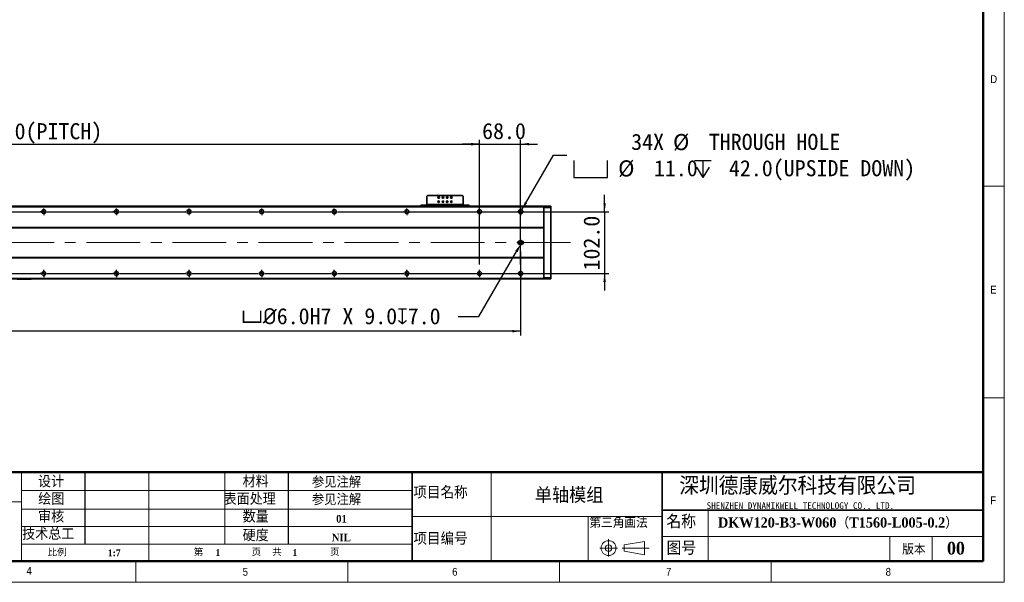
# Model space of a CAD drawing. Header units: millimetres. Extents: x 35 to 2905, y 35 to 2044.
# Tile 4 of 7: x 1278 to 2905, y 35 to 964. Entities that reach past the tile are written whole.
import ezdxf

# ---------------------------------------------------------------- set-up
doc = ezdxf.new("R2010")
doc.units = ezdxf.units.MM
doc.header["$LTSCALE"] = 7
doc.header["$PDSIZE"] = -1
doc.linetypes.add('CENTERX2', pattern=[20.32, 12.7, -2.54, 2.54, -2.54])
doc.layers.add('DIMNS', color=7, linetype='Continuous')
doc.layers.add('黑色实线', color=7, linetype='Continuous')
doc.styles.add('SLDTEXTSTYLE1', font='Gothic.ttf', dxfattribs={"width": 0.913})
doc.styles.add('SLDTEXTSTYLE2', font='timesbd.ttf', dxfattribs={"width": 0.933})
doc.styles.add('SLDTEXTSTYLE3', font='txt', dxfattribs={"bigfont": 'bigfont'})
doc.styles.add('SLDTEXTSTYLE4', font='txt', dxfattribs={"bigfont": 'bigfont'})
doc.styles.add('SLDTEXTSTYLE5', font='txt', dxfattribs={"bigfont": 'bigfont'})
doc.styles.add('SLDTEXTSTYLE6', font='txt')
doc.styles.add('SLDTEXTSTYLE7', font='timesbd.ttf', dxfattribs={"width": 0.933, "bigfont": 'bigfont'})
doc.styles.add('SLDTEXTSTYLE8', font='txt')
doc.dimstyles.new('SLDDIMSTYLE0', dxfattribs={"dimtxt": 26.6, "dimasz": 14, "dimexe": 0, "dimexo": 0.0625, "dimgap": 6.65, "dimtad": 2, "dimdec": 1, "dimrnd": 1e-09, "dimzin": 4, "dimdsep": 46, "dimtxsty": 'SLDTEXTSTYLE8', "dimsah": 1, "dimcen": 0.09, "dimadec": 0, "dimazin": 1, "dimtfac": 1, "dimtdec": 1, "dimtmove": 0, "dimatfit": 0, "dimfxl": 0, "dimfrac": 2, "dimtolj": 1, "dimtzin": 12, "dimarcsym": 0})
doc.dimstyles.new('SLDDIMSTYLE5', dxfattribs={"dimtxt": 26.6, "dimasz": 14, "dimexe": 0, "dimexo": 0.0625, "dimgap": 6.65, "dimtad": 2, "dimdec": 1, "dimrnd": 1e-09, "dimzin": 4, "dimdsep": 46, "dimtxsty": 'SLDTEXTSTYLE8', "dimsah": 1, "dimcen": 0.09, "dimadec": 0, "dimazin": 1, "dimtfac": 1, "dimtdec": 1, "dimtofl": 0, "dimtmove": 0, "dimatfit": 3, "dimfxl": 0, "dimfrac": 2, "dimtolj": 1, "dimtzin": 12, "dimarcsym": 0})
doc.dimstyles.new('SLDDIMSTYLE7', dxfattribs={"dimtxt": 26.6, "dimasz": 14, "dimexe": 0, "dimexo": 0.0625, "dimgap": 6.65, "dimtad": 0, "dimtih": 1, "dimtoh": 1, "dimdec": 1, "dimrnd": 1e-09, "dimzin": 4, "dimdsep": 46, "dimtxsty": 'SLDTEXTSTYLE8', "dimsah": 1, "dimcen": 0, "dimadec": 0, "dimazin": 1, "dimtfac": 1, "dimtdec": 1, "dimtofl": 0, "dimtmove": 0, "dimatfit": 3, "dimfxl": 0, "dimfrac": 2, "dimtolj": 1, "dimtzin": 12, "dimarcsym": 0})
doc.dimstyles.new('SLDDIMSTYLE8', dxfattribs={"dimtxt": 26.6, "dimasz": 14, "dimexe": 0, "dimexo": 0.0625, "dimgap": 6.65, "dimtad": 0, "dimtih": 1, "dimtoh": 1, "dimdec": 1, "dimrnd": 1e-09, "dimzin": 4, "dimdsep": 46, "dimtxsty": 'SLDTEXTSTYLE8', "dimsah": 1, "dimcen": 0, "dimadec": 0, "dimazin": 1, "dimtfac": 1, "dimtdec": 1, "dimtofl": 0, "dimtmove": 0, "dimatfit": 3, "dimfxl": 0, "dimfrac": 2, "dimtolj": 1, "dimtzin": 12, "dimarcsym": 0})

# ---------------------------------------------------------------- blocks, each defined once
blk = doc.blocks.new('_D_21')
at = {"layer": 'Defpoints', "color": 0}
for p in [(2105.8, 593.4), (2107.3, 596)]:
    blk.add_point(p, dxfattribs=at)
at = {"layer": '黑色实线', "color": 0, "lineweight": -2}
for p, q in [((2036.9, 474), (2098.8, 581.3)), ((2002.6, 474), (2036.9, 474))]:
    blk.add_line(p, q, dxfattribs=at)
at = {"layer": '黑色实线', "color": 0}
blk.add_solid([(2096.8, 582.4), (2100.9, 580.1), (2105.8, 593.4)], dxfattribs=at)
at = {"layer": '黑色实线', "color": 0, "insert": (1644.2, 487.8), "char_height": 26.6, "attachment_point": 1, "style": 'SLDTEXTSTYLE8'}
blk.add_mtext('\\A1;{\\fGDT|b0|i0|c134|p2;v\\fISOCPEUR|b0|i0|c134|p34;%%C}6.0H7 X 9.0{\\fGDT|b0|i0|c134|p2;x}7.0', dxfattribs=at)
blk = doc.blocks.new('_D_22')
at = {"layer": '黑色实线'}
for p, q in [((289.8, 587.1), (289.8, 442.7)), ((2105.8, 581.6), (2105.8, 442.7)), ((2105.8, 449.7), (289.8, 449.7))]:
    blk.add_line(p, q, dxfattribs=at)
for points in [[(289.8, 449.7), (303.8, 447.6), (303.8, 451.8)], [(2105.8, 449.7), (2091.8, 451.8), (2091.8, 447.6)]]:
    blk.add_solid(points, dxfattribs=at)
at = {"layer": '黑色实线', "insert": (1147.4, 484.6), "char_height": 26.6, "attachment_point": 1, "style": 'SLDTEXTSTYLE8'}
blk.add_mtext('1816.0', dxfattribs=at)
blk = doc.blocks.new('SW_SYMBOL_HOLE_SPOT')
at = {"layer": '黑色实线', "color": 0}
for p, q in [((0, 6125), (0, 525)), ((11200, 525), (11200, 6125)), ((0, 525), (11200, 525))]:
    blk.add_line(p, q, dxfattribs=at)
blk = doc.blocks.new('SW_SYMBOL_HOLE_DEPTH')
at = {"layer": '黑色实线', "color": 0}
for p, q in [((0, 6125), (5600, 6125)), ((700, 3885), (2800, 525)), ((2800, 6125), (2800, 525)), ((4900, 3885), (2800, 525))]:
    blk.add_line(p, q, dxfattribs=at)
blk = doc.blocks.new('_D_23')
at = {"layer": '黑色实线'}
for p, q in [((2107.5, 649.9), (2159.8, 740.5)), ((2159.8, 740.5), (2182.3, 740.5))]:
    blk.add_line(p, q, dxfattribs=at)
blk.add_solid([(2107.5, 649.9), (2116.3, 660.9), (2112.7, 663)], dxfattribs=at)
at = {"layer": '黑色实线', "xscale": 0.004985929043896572, "yscale": 0.004985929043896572, "zscale": 0.004985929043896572}
for name, p in [('SW_SYMBOL_HOLE_SPOT', (2193.4, 701.2)), ('SW_SYMBOL_HOLE_DEPTH', (2392.9, 701.2))]:
    blk.add_blockref(name, p, dxfattribs=at)
at = {"layer": '黑色实线', "char_height": 26.6, "attachment_point": 1, "style": 'SLDTEXTSTYLE8'}
for s, insert in [('34X ', (2288.4, 775.7)), ('%%c', (2357.6, 775.4)), (' THROUGH HOLE', (2398.7, 775.7)), ('%%c', (2266.9, 731.9)), (' 11.0 ', (2308, 732.2)), (' 42.0(UPSIDE DOWN)', (2431.9, 732.2))]:
    blk.add_mtext(s, dxfattribs=dict(at, insert=insert))
blk = doc.blocks.new('_D_24')
at = {"layer": '黑色实线'}
for p, q in [((2244.5, 647), (2244.5, 675)), ((1932.6, 647), (2251.5, 647)), ((2244.5, 647), (2244.5, 545)), ((1932.6, 545), (2251.5, 545)), ((2244.5, 545), (2244.5, 517))]:
    blk.add_line(p, q, dxfattribs=at)
for points in [[(2244.5, 647), (2246.6, 661), (2242.4, 661)], [(2244.5, 545), (2242.4, 531), (2246.6, 531)]]:
    blk.add_solid(points, dxfattribs=at)
at = {"layer": '黑色实线', "insert": (2209.6, 550), "char_height": 26.6, "attachment_point": 1, "rotation": 90, "style": 'SLDTEXTSTYLE8'}
blk.add_mtext('102.0', dxfattribs=at)
blk = doc.blocks.new('_D_25')
at = {"layer": '黑色实线'}
for p, q in [((357.8, 661.7), (357.8, 765.4)), ((2037.8, 661.7), (2037.8, 765.4)), ((357.8, 758.4), (2037.8, 758.4))]:
    blk.add_line(p, q, dxfattribs=at)
for points in [[(357.8, 758.4), (371.8, 756.3), (371.8, 760.5)], [(2037.8, 758.4), (2023.8, 760.5), (2023.8, 756.3)]]:
    blk.add_solid(points, dxfattribs=at)
at = {"layer": '黑色实线', "char_height": 26.6, "attachment_point": 1, "style": 'SLDTEXTSTYLE8'}
for s, insert in [('1680.0', (1002.7, 793.3)), ('=14×120.0(PITCH)', (1106.7, 793.3))]:
    blk.add_mtext(s, dxfattribs=dict(at, insert=insert))
blk = doc.blocks.new('_D_27')
at = {"layer": '黑色实线'}
for p, q in [((2037.8, 559.7), (2037.8, 765.7)), ((2105.8, 559.7), (2105.8, 765.7)), ((2037.8, 758.7), (2009.8, 758.7)), ((2037.8, 758.7), (2105.8, 758.7)), ((2105.8, 758.7), (2133.8, 758.7))]:
    blk.add_line(p, q, dxfattribs=at)
for points in [[(2037.8, 758.7), (2023.8, 760.8), (2023.8, 756.6)], [(2105.8, 758.7), (2119.8, 756.6), (2119.8, 760.8)]]:
    blk.add_solid(points, dxfattribs=at)
at = {"layer": '黑色实线', "insert": (2042.1, 793.6), "char_height": 26.6, "attachment_point": 1, "style": 'SLDTEXTSTYLE8'}
blk.add_mtext('68.0', dxfattribs=at)
blk = doc.blocks.new('SW_CENTERMARKSYMBOL_13')
at = {"layer": '黑色实线', "color": 0}
for p, q in [((725.08, 0), (834.92, 0)), ((834.92, 0), (834.16, 0)), ((840, 0), (837.46, 0)), ((840, 0), (837.46, 0)), ((840, 0), (837.46, 0)), ((840, 0), (837.46, 0)), ((840, 0), (837.46, 0)), ((840, 0), (837.46, 0)), ((840, 0), (837.46, 0)), ((840, 5.08), (840, 5.84)), ((840, 0), (840, 2.54)), ((840, 0), (840, 2.54)), ((840, 0), (840, 2.54)), ((840, 0), (840, 2.54)), ((840, 0), (840, 2.54)), ((840, 0), (840, 2.54)), ((840, 0), (840, 2.54)), ((840, 0), (840, -2.54)), ((840, 0), (842.54, 0)), ((840, 0), (840, -2.54)), ((840, 0), (842.54, 0)), ((840, 0), (840, -2.54)), ((840, 0), (842.54, 0)), ((840, 0), (840, -2.54)), ((840, 0), (842.54, 0)), ((840, 0), (840, -2.54)), ((840, 0), (842.54, 0)), ((840, 0), (840, -2.54)), ((840, 0), (842.54, 0)), ((840, 0), (840, -2.54)), ((840, 0), (842.54, 0)), ((845.08, 0), (845.84, 0)), ((845.08, 0), (954.92, 0)), ((954.92, 0), (954.16, 0)), ((960, 0), (957.46, 0)), ((960, 0), (957.46, 0)), ((960, 0), (957.46, 0)), ((960, 0), (957.46, 0)), ((960, 0), (957.46, 0)), ((960, 0), (957.46, 0)), ((960, 5.08), (960, 5.84)), ((960, 0), (960, 2.54)), ((960, 0), (960, 2.54)), ((960, 0), (960, 2.54)), ((960, 0), (960, 2.54)), ((960, 0), (960, 2.54)), ((960, 0), (960, 2.54)), ((960, 0), (960, -2.54)), ((960, 0), (962.54, 0)), ((960, 0), (960, -2.54)), ((960, 0), (962.54, 0)), ((960, 0), (960, -2.54)), ((960, 0), (962.54, 0)), ((960, 0), (960, -2.54)), ((960, 0), (962.54, 0)), ((960, 0), (960, -2.54)), ((960, 0), (962.54, 0)), ((960, 0), (960, -2.54)), ((960, 0), (962.54, 0)), ((965.08, 0), (965.84, 0)), ((965.08, 0), (1074.92, 0)), ((1074.92, 0), (1074.16, 0)), ((1080, 0), (1077.46, 0)), ((1080, 0), (1077.46, 0)), ((1080, 0), (1077.46, 0)), ((1080, 0), (1077.46, 0)), ((1080, 0), (1077.46, 0)), ((1080, 5.08), (1080, 5.84)), ((1080, 0), (1080, 2.54)), ((1080, 0), (1080, 2.54)), ((1080, 0), (1080, 2.54)), ((1080, 0), (1080, 2.54)), ((1080, 0), (1080, 2.54)), ((1080, 0), (1080, -2.54)), ((1080, 0), (1082.54, 0)), ((1080, 0), (1080, -2.54)), ((1080, 0), (1082.54, 0)), ((1080, 0), (1080, -2.54)), ((1080, 0), (1082.54, 0)), ((1080, 0), (1080, -2.54)), ((1080, 0), (1082.54, 0)), ((1080, 0), (1080, -2.54)), ((1080, 0), (1082.54, 0)), ((1085.08, 0), (1085.84, 0)), ((1085.08, 0), (1194.92, 0)), ((1194.92, 0), (1194.16, 0)), ((1200, 0), (1197.46, 0)), ((1200, 0), (1197.46, 0)), ((1200, 0), (1197.46, 0)), ((1200, 0), (1197.46, 0)), ((1200, 5.08), (1200, 5.84)), ((1200, 0), (1200, 2.54)), ((1200, 0), (1200, 2.54)), ((1200, 0), (1200, 2.54)), ((1200, 0), (1200, 2.54)), ((1200, 0), (1200, -2.54)), ((1200, 0), (1202.54, 0)), ((1200, 0), (1200, -2.54)), ((1200, 0), (1202.54, 0)), ((1200, 0), (1200, -2.54)), ((1200, 0), (1202.54, 0)), ((1200, 0), (1200, -2.54)), ((1200, 0), (1202.54, 0)), ((1205.08, 0), (1205.84, 0)), ((1205.08, 0), (1314.92, 0)), ((1314.92, 0), (1314.16, 0)), ((1320, 0), (1317.46, 0)), ((1320, 0), (1317.46, 0)), ((1320, 0), (1317.46, 0)), ((1320, 5.08), (1320, 5.84)), ((1320, 0), (1320, 2.54)), ((1320, 0), (1320, 2.54)), ((1320, 0), (1320, 2.54)), ((1320, 0), (1320, -2.54)), ((1320, 0), (1322.54, 0)), ((1320, 0), (1320, -2.54)), ((1320, 0), (1322.54, 0)), ((1320, 0), (1320, -2.54)), ((1320, 0), (1322.54, 0)), ((1325.08, 0), (1325.84, 0)), ((1325.08, 0), (1434.92, 0)), ((1434.92, 0), (1434.16, 0)), ((1440, 0), (1437.46, 0)), ((1440, 0), (1437.46, 0)), ((1440, 5.08), (1440, 5.84)), ((1440, 0), (1440, 2.54)), ((1440, 0), (1440, 2.54)), ((1440, 0), (1440, -2.54)), ((1440, 0), (1442.54, 0)), ((1440, 0), (1440, -2.54)), ((1440, 0), (1442.54, 0)), ((1445.08, 0), (1445.84, 0)), ((1445.08, 0), (1554.92, 0)), ((1560, 0), (1557.46, 0)), ((1560, 5.08), (1560, 5.84)), ((1560, 0), (1560, 2.54)), ((1560, 0), (1560, -2.54)), ((1560, 0), (1562.54, 0)), ((1565.08, 0), (1565.84, 0)), ((840, -5.08), (840, -5.84)), ((960, -5.08), (960, -5.84)), ((1080, -5.08), (1080, -5.84)), ((1200, -5.08), (1200, -5.84)), ((1320, -5.08), (1320, -5.84)), ((1440, -5.08), (1440, -5.84)), ((1560, -5.08), (1560, -5.84))]:
    blk.add_line(p, q, dxfattribs=at)
blk = doc.blocks.new('SW_CENTERMARKSYMBOL_14')
at = {"layer": '黑色实线', "color": 0}
for p, q in [((605.08, 0), (714.92, 0)), ((714.92, 0), (714.16, 0)), ((720, 0), (717.46, 0)), ((720, 0), (717.46, 0)), ((720, 0), (717.46, 0)), ((720, 0), (717.46, 0)), ((720, 0), (717.46, 0)), ((720, 0), (717.46, 0)), ((720, 0), (717.46, 0)), ((720, 5.08), (720, 5.84)), ((720, 0), (720, 2.54)), ((720, 0), (720, 2.54)), ((720, 0), (720, 2.54)), ((720, 0), (720, 2.54)), ((720, 0), (720, 2.54)), ((720, 0), (720, 2.54)), ((720, 0), (720, 2.54)), ((720, 0), (720, -2.54)), ((720, 0), (722.54, 0)), ((720, 0), (720, -2.54)), ((720, 0), (722.54, 0)), ((720, 0), (720, -2.54)), ((720, 0), (722.54, 0)), ((720, 0), (720, -2.54)), ((720, 0), (722.54, 0)), ((720, 0), (720, -2.54)), ((720, 0), (722.54, 0)), ((720, 0), (720, -2.54)), ((720, 0), (722.54, 0)), ((720, 0), (720, -2.54)), ((720, 0), (722.54, 0)), ((725.08, 0), (725.84, 0)), ((725.08, 0), (834.92, 0)), ((834.92, 0), (834.16, 0)), ((840, 0), (837.46, 0)), ((840, 0), (837.46, 0)), ((840, 0), (837.46, 0)), ((840, 0), (837.46, 0)), ((840, 0), (837.46, 0)), ((840, 0), (837.46, 0)), ((840, 5.08), (840, 5.84)), ((840, 0), (840, 2.54)), ((840, 0), (840, 2.54)), ((840, 0), (840, 2.54)), ((840, 0), (840, 2.54)), ((840, 0), (840, 2.54)), ((840, 0), (840, 2.54)), ((840, 0), (840, -2.54)), ((840, 0), (842.54, 0)), ((840, 0), (840, -2.54)), ((840, 0), (842.54, 0)), ((840, 0), (840, -2.54)), ((840, 0), (842.54, 0)), ((840, 0), (840, -2.54)), ((840, 0), (842.54, 0)), ((840, 0), (840, -2.54)), ((840, 0), (842.54, 0)), ((840, 0), (840, -2.54)), ((840, 0), (842.54, 0)), ((845.08, 0), (845.84, 0)), ((845.08, 0), (954.92, 0)), ((954.92, 0), (954.16, 0)), ((960, 0), (957.46, 0)), ((960, 0), (957.46, 0)), ((960, 0), (957.46, 0)), ((960, 0), (957.46, 0)), ((960, 0), (957.46, 0)), ((960, 5.08), (960, 5.84)), ((960, 0), (960, 2.54)), ((960, 0), (960, 2.54)), ((960, 0), (960, 2.54)), ((960, 0), (960, 2.54)), ((960, 0), (960, 2.54)), ((960, 0), (960, -2.54)), ((960, 0), (962.54, 0)), ((960, 0), (960, -2.54)), ((960, 0), (962.54, 0)), ((960, 0), (960, -2.54)), ((960, 0), (962.54, 0)), ((960, 0), (960, -2.54)), ((960, 0), (962.54, 0)), ((960, 0), (960, -2.54)), ((960, 0), (962.54, 0)), ((965.08, 0), (965.84, 0)), ((965.08, 0), (1074.92, 0)), ((1074.92, 0), (1074.16, 0)), ((1080, 0), (1077.46, 0)), ((1080, 0), (1077.46, 0)), ((1080, 0), (1077.46, 0)), ((1080, 0), (1077.46, 0)), ((1080, 5.08), (1080, 5.84)), ((1080, 0), (1080, 2.54)), ((1080, 0), (1080, 2.54)), ((1080, 0), (1080, 2.54)), ((1080, 0), (1080, 2.54)), ((1080, 0), (1080, -2.54)), ((1080, 0), (1082.54, 0)), ((1080, 0), (1080, -2.54)), ((1080, 0), (1082.54, 0)), ((1080, 0), (1080, -2.54)), ((1080, 0), (1082.54, 0)), ((1080, 0), (1080, -2.54)), ((1080, 0), (1082.54, 0)), ((1085.08, 0), (1085.84, 0)), ((1085.08, 0), (1194.92, 0)), ((1194.92, 0), (1194.16, 0)), ((1200, 0), (1197.46, 0)), ((1200, 0), (1197.46, 0)), ((1200, 0), (1197.46, 0)), ((1200, 5.08), (1200, 5.84)), ((1200, 0), (1200, 2.54)), ((1200, 0), (1200, 2.54)), ((1200, 0), (1200, 2.54)), ((1200, 0), (1200, -2.54)), ((1200, 0), (1202.54, 0)), ((1200, 0), (1200, -2.54)), ((1200, 0), (1202.54, 0)), ((1200, 0), (1200, -2.54)), ((1200, 0), (1202.54, 0)), ((1205.08, 0), (1205.84, 0)), ((1205.08, 0), (1314.92, 0)), ((1314.92, 0), (1314.16, 0)), ((1320, 0), (1317.46, 0)), ((1320, 0), (1317.46, 0)), ((1320, 5.08), (1320, 5.84)), ((1320, 0), (1320, 2.54)), ((1320, 0), (1320, 2.54)), ((1320, 0), (1320, -2.54)), ((1320, 0), (1322.54, 0)), ((1320, 0), (1320, -2.54)), ((1320, 0), (1322.54, 0)), ((1325.08, 0), (1325.84, 0)), ((1325.08, 0), (1434.92, 0)), ((1440, 0), (1437.46, 0)), ((1440, 5.08), (1440, 5.84)), ((1440, 0), (1440, 2.54)), ((1440, 0), (1440, -2.54)), ((1440, 0), (1442.54, 0)), ((1445.08, 0), (1445.84, 0)), ((720, -5.08), (720, -5.84)), ((840, -5.08), (840, -5.84)), ((960, -5.08), (960, -5.84)), ((1080, -5.08), (1080, -5.84)), ((1200, -5.08), (1200, -5.84)), ((1320, -5.08), (1320, -5.84)), ((1440, -5.08), (1440, -5.84))]:
    blk.add_line(p, q, dxfattribs=at)
blk = doc.blocks.new('SW_CENTERMARKSYMBOL_15')
at = {"layer": '黑色实线', "color": 0}
for p, q in [((-5.08, 0), (-5.84, 0)), ((0, 0), (-2.54, 0)), ((0, 5.08), (0, 5.84)), ((0, 0), (0, 2.54)), ((0, 0), (0, -2.54)), ((0, 0), (2.54, 0)), ((5.08, 0), (5.84, 0)), ((0, -5.08), (0, -5.84))]:
    blk.add_line(p, q, dxfattribs=at)
blk = doc.blocks.new('SW_CENTERMARKSYMBOL_16')
at = {"layer": '黑色实线', "color": 0}
for p, q in [((-5.08, 0), (-5.84, 0)), ((0, 0), (-2.54, 0)), ((0, 5.08), (0, 5.84)), ((0, 0), (0, 2.54)), ((0, 0), (0, -2.54)), ((0, 0), (2.54, 0)), ((5.08, 0), (5.84, 0)), ((0, -5.08), (0, -5.84))]:
    blk.add_line(p, q, dxfattribs=at)
blk = doc.blocks.new('SW_CENTERMARKSYMBOL_17')
at = {"layer": '黑色实线', "color": 0}
for p, q in [((-5.08, 0), (-5.54, 0)), ((0, 0), (-2.54, 0)), ((0, 5.08), (0, 5.54)), ((0, 0), (0, 2.54)), ((0, 0), (2.54, 0)), ((0, 0), (0, -2.54)), ((5.08, 0), (5.54, 0)), ((0, -5.08), (0, -5.54))]:
    blk.add_line(p, q, dxfattribs=at)
blk = doc.blocks.new('SW_DOWELSYMBOL_3')
at = {"linetype": 'Continuous', "lineweight": 18}
h = blk.add_hatch(color=0, dxfattribs=at)
edge = h.paths.add_edge_path(flags=0)
edge.add_arc((0, 0), 3, 180, 270)
edge.add_line((0, -3), (0, 0))
edge.add_line((0, 0), (-3, 0))
h = blk.add_hatch(color=0, dxfattribs=at)
edge = h.paths.add_edge_path(flags=0)
edge.add_arc((0, 0), 3, 0, 90)
edge.add_line((0, 3), (0, 0))
edge.add_line((0, 0), (3, 0))
at = {"layer": '黑色实线', "color": 0}
blk.add_circle((0, 0), 3, dxfattribs=at)
blk = doc.blocks.new('SW_DOWELSYMBOL_4')
at = {"linetype": 'Continuous', "lineweight": 18}
h = blk.add_hatch(color=0, dxfattribs=at)
edge = h.paths.add_edge_path(flags=0)
edge.add_arc((0, 0), 3, 180, 270)
edge.add_line((0, -3), (0, 0))
edge.add_line((0, 0), (-3, 0))
h = blk.add_hatch(color=0, dxfattribs=at)
edge = h.paths.add_edge_path(flags=0)
edge.add_arc((0, 0), 3, 0, 90)
edge.add_line((0, 3), (0, 0))
edge.add_line((0, 0), (3, 0))
at = {"layer": '黑色实线', "color": 0}
blk.add_circle((0, 0), 3, dxfattribs=at)

msp = doc.modelspace()

# ---------------------------------------------------------------- linework, layer by layer
at = {"color": 7, "linetype": 'Continuous', "lineweight": 18}
for p, q in [((2905, 35), (2905, 2044)), ((2870, 2009), (2870, 70)), ((2870, 689.5), (2905, 689.5)), ((2870, 339.5), (2905, 339.5)), ((1281, 217), (1281, 192.5)), ((1281, 168), (1281, 217)), ((1281, 192.5), (1281, 217)), ((1491.29, 217), (1491.29, 70)), ((1617, 217), (1617, 98.04)), ((2056.78, 217), (2056.78, 70)), ((1281, 168), (1281, 192.5)), ((1281, 186.61), (1926.29, 186.61)), ((1281, 168), (1025.29, 168)), ((1281, 168), (1281, 70)), ((1281, 155.78), (1926.29, 155.78)), ((2415.65, 154), (2415.65, 70)), ((1926.29, 143.5), (2339.76, 143.5)), ((2217.1, 143.5), (2217.1, 70)), ((1281, 126.91), (1926.29, 126.91)), ((1926.29, 98.04), (1281, 98.04)), ((2251.06, 106.04), (2251.06, 77.44)), ((2276.67, 96.73), (2310.66, 102.61)), ((2310.66, 102.61), (2310.66, 80.22)), ((2339.76, 110.88), (2870, 110.88)), ((2716, 110.88), (2716, 70)), ((2786, 110.88), (2786, 70)), ((2236.5, 91.48), (2265.91, 91.48)), ((2273.64, 91.48), (2318.36, 91.48)), ((2276.67, 86.23), (2276.67, 96.73)), ((2276.67, 86.23), (2310.66, 80.22)), ((70, 70), (2870, 70)), ((861, 70), (2870, 70)), ((1470, 35), (1470, 70)), ((1820, 70), (1820, 35)), ((2170, 35), (2170, 70)), ((2520, 70), (2520, 35)), ((35, 35), (2905, 35))]:
    msp.add_line(p, q, dxfattribs=at)
at = {"color": 7, "linetype": 'Continuous', "lineweight": 50}
for p, q in [((2870, 2009), (2870, 70)), ((1025.29, 217), (1281, 217)), ((2870, 217), (1281, 217)), ((70, 70), (2870, 70))]:
    msp.add_line(p, q, dxfattribs=at)
at = {"color": 7, "linetype": 'Continuous', "lineweight": 35}
for p, q in [((1951.83, 673.8), (1950.83, 672.8)), ((1950.83, 672.8), (1950.83, 659)), ((2009.83, 673.8), (1951.83, 673.8)), ((2010.83, 672.8), (2009.83, 673.8)), ((2010.83, 659), (2010.83, 672.8)), ((2143.83, 656), (251.83, 656)), ((2143.83, 655), (251.83, 655)), ((1940.83, 656), (1940.83, 658)), ((1940.83, 658), (1941.83, 658)), ((1941.83, 658), (1941.83, 656)), ((1941.83, 658), (1949.83, 658)), ((1949.83, 658), (1949.83, 656)), ((1950.83, 658), (1949.83, 658)), ((2010.83, 659), (1950.83, 659)), ((1950.83, 656), (1950.83, 659)), ((2010.83, 659), (2010.83, 656)), ((2011.83, 658), (2010.83, 658)), ((2011.83, 658), (2011.83, 656)), ((2011.83, 658), (2019.83, 658)), ((2019.83, 656), (2019.83, 658)), ((2019.83, 658), (2020.83, 658)), ((2020.83, 658), (2020.83, 656)), ((2143.83, 655.7), (2144.13, 656)), ((2143.83, 655), (2143.83, 656)), ((2143.83, 621), (2143.83, 655)), ((2143.83, 653.87), (2144.13, 654)), ((2144.13, 656), (2144.13, 654)), ((2144.13, 656), (2155.53, 656)), ((2144.13, 654), (2144.13, 538)), ((2155.53, 654), (2144.13, 654)), ((2155.53, 654), (2155.53, 656)), ((2155.83, 655.7), (2155.53, 656)), ((2155.53, 538), (2155.53, 654)), ((2155.83, 653.87), (2155.53, 654)), ((2155.83, 655.7), (2155.83, 653.87)), ((2155.83, 653.87), (2155.83, 538.12)), ((2143.83, 621), (251.83, 621)), ((2143.83, 620.5), (251.83, 620.5)), ((2143.83, 621), (2143.83, 620.5)), ((2143.83, 571.5), (2143.83, 620.5)), ((2107.33, 599), (2104.33, 599)), ((2104.33, 593), (2107.33, 593)), ((2143.83, 571.5), (251.83, 571.5)), ((2143.83, 571), (251.83, 571)), ((2143.83, 571), (2143.83, 571.5)), ((2143.83, 537), (2143.83, 571)), ((2143.83, 537), (251.83, 537)), ((2143.83, 538.12), (2144.13, 538)), ((2143.83, 537), (2143.83, 536)), ((2144.13, 538), (2144.13, 536)), ((2144.13, 538), (2155.53, 538)), ((2155.83, 538.12), (2155.53, 538)), ((2155.53, 536), (2155.53, 538)), ((2155.83, 538.12), (2155.83, 536.3)), ((2143.83, 536), (251.83, 536)), ((1273.83, 535.8), (1295.83, 535.8)), ((1295.71, 535.5), (1273.96, 535.5)), ((1295.71, 535.5), (1295.83, 535.8)), ((1296.53, 535.5), (1295.71, 535.5)), ((1295.83, 535.8), (1295.83, 536)), ((1295.83, 535.8), (1296.83, 535.8)), ((1296.53, 535.5), (1296.83, 535.8)), ((1296.83, 536), (1296.83, 535.8)), ((2143.83, 536.3), (2144.13, 536)), ((2155.53, 536), (2144.13, 536)), ((2155.83, 536.3), (2155.53, 536)), ((1926.29, 217), (1926.29, 70)), ((2339.76, 217), (2339.76, 70)), ((2339.76, 154), (2870, 154))]:
    msp.add_line(p, q, dxfattribs=at)
for centre, radius in [((1970.33, 670.5), 1.25), ((1977.33, 670.5), 1.25), ((1984.33, 670.5), 1.25), ((1991.33, 670.5), 1.25), ((1970.33, 663.5), 1.25), ((1977.33, 663.5), 1.25), ((1984.33, 663.5), 1.25), ((1991.33, 663.5), 1.25), ((1317.83, 647), 3.3), ((1437.83, 647), 3.3), ((1557.83, 647), 3.3), ((1677.83, 647), 3.3), ((1797.83, 647), 3.3), ((1917.83, 647), 3.3), ((2037.83, 647), 3.3), ((2105.83, 647), 3.3), ((1317.83, 545), 3.3), ((1437.83, 545), 3.3), ((1557.83, 545), 3.3), ((1677.83, 545), 3.3), ((1797.83, 545), 3.3), ((1917.83, 545), 3.3), ((2037.83, 545), 3.3), ((2105.83, 545), 3.3)]:
    msp.add_circle(centre, radius, dxfattribs=at)
at = {"color": 7, "linetype": 'Continuous', "lineweight": 18}
for radius in [12.25, 5.25]:
    msp.add_circle((2251.06, 91.48), radius, dxfattribs=at)
at = {"color": 7, "linetype": 'Continuous', "lineweight": 35}
for centre, start, end in [((2104.33, 596), 90, 270), ((2107.33, 596), 270, 90)]:
    msp.add_arc(centre, 3, start, end, dxfattribs=at)
at = {"layer": 'DIMNS', "color": 7}
for p, q in [((1386.18, 98.04), (1386.18, 217)), ((1721.53, 217), (1721.53, 98.04))]:
    msp.add_line(p, q, dxfattribs=at)
at = {"layer": '黑色实线', "linetype": 'CENTERX2', "lineweight": 18}
msp.add_line((2188.28, 596), (207.38, 596), dxfattribs=at)

# ---------------------------------------------------------------- block references
at = {"layer": '黑色实线'}
for name, p in [('SW_CENTERMARKSYMBOL_13', (477.83, 545)), ('SW_CENTERMARKSYMBOL_14', (597.83, 647)), ('SW_CENTERMARKSYMBOL_15', (2105.83, 647)), ('SW_CENTERMARKSYMBOL_17', (2105.83, 596)), ('SW_DOWELSYMBOL_3', (2104.33, 596)), ('SW_DOWELSYMBOL_4', (2107.33, 596)), ('SW_CENTERMARKSYMBOL_16', (2105.83, 545))]:
    msp.add_blockref(name, p, dxfattribs=at)

# ---------------------------------------------------------------- texts
at = {"color": 7, "linetype": 'Continuous', "lineweight": 0}
for s, insert, char_height, attachment_point, style in [('D', (2881.67, 872.52), 12.96, 1, 'SLDTEXTSTYLE1'), ('E', (2881.67, 524.92), 12.96, 1, 'SLDTEXTSTYLE1'), ('设计', (1308.15, 211.2), 19.6, 1, 'SLDTEXTSTYLE4'), ('材料', (1646.32, 211.2), 19.6, 1, 'SLDTEXTSTYLE4'), ('参见注解', (1760.75, 209.7), 18.521, 1, 'SLDTEXTSTYLE3'), ('深圳德康威尔科技有限公司', (2367.78, 209.07), 29.6333, 1, 'SLDTEXTSTYLE5'), ('项目名称', (1928.53, 193.57), 20.373, 1, 'SLDTEXTSTYLE4'), ('绘图', (1308.57, 182.46), 19.6, 1, 'SLDTEXTSTYLE4'), ('表面处理', (1614.87, 182.46), 19.6, 1, 'SLDTEXTSTYLE4'), ('参见注解', (1760.75, 180.95), 18.521, 1, 'SLDTEXTSTYLE3'), ('单轴模组', (2129.33, 190.67), 22.225, 1, 'SLDTEXTSTYLE7'), ('SHENZHEN DYNAMIKWELL TECHNOLOGY CO., LTD.', (2413.02, 167.18), 11.1125, 1, 'SLDTEXTSTYLE6'), ('F', (2881.67, 176.95), 12.96, 1, 'SLDTEXTSTYLE1'), ('审核', (1308.34, 153.23), 19.6, 1, 'SLDTEXTSTYLE4'), ('数量', (1646.38, 153.23), 19.6, 1, 'SLDTEXTSTYLE4'), ('01', (1800.9, 146.22), 12.6, 1, 'SLDTEXTSTYLE2'), ('名称', (2346.56, 146.34), 22.225, 1, 'SLDTEXTSTYLE4'), ('DKW120-B3-W060（T1560-L005-0.2）', (2431.84, 142.09), 16.6687, 1, 'SLDTEXTSTYLE7'), ('技术总工', (1282.02, 124.6), 19.6, 1, 'SLDTEXTSTYLE4'), ('硬度', (1646.39, 122.25), 19.6, 1, 'SLDTEXTSTYLE4'), ('NIL', (1793.67, 115.25), 12.6, 1, 'SLDTEXTSTYLE2'), ('项目编号', (1928.53, 117.29), 20.373, 1, 'SLDTEXTSTYLE4'), ('图号', (2346.86, 102.52), 22.225, 1, 'SLDTEXTSTYLE4'), ('版本', (2736.3, 98.31), 17.5, 1, 'SLDTEXTSTYLE4'), ('00', (2825.06, 101.8), 21, 2, 'SLDTEXTSTYLE2'), ('比例', (1324.1, 89.33), 11.2, 1, 'SLDTEXTSTYLE4'), ('1:7', (1423.69, 89.32), 11.2, 1, 'SLDTEXTSTYLE2'), ('第        页', (1565.66, 89.74), 11.2, 1, 'SLDTEXTSTYLE4'), ('1', (1601.53, 89.74), 11.2, 1, 'SLDTEXTSTYLE2'), ('共        页', (1695.31, 89.74), 11.2, 1, 'SLDTEXTSTYLE4'), ('1', (1728.74, 89.74), 11.2, 1, 'SLDTEXTSTYLE2'), ('4', (1289.17, 60.52), 12.96, 1, 'SLDTEXTSTYLE1'), ('5', (1646.39, 58.78), 12.96, 1, 'SLDTEXTSTYLE1'), ('6', (1992.6, 58.78), 12.96, 1, 'SLDTEXTSTYLE1'), ('7', (2346.02, 58.78), 12.96, 1, 'SLDTEXTSTYLE1'), ('8', (2708.84, 58.78), 12.96, 1, 'SLDTEXTSTYLE1')]:
    msp.add_mtext(s, dxfattribs=dict(at, insert=insert, char_height=char_height, attachment_point=attachment_point, style=style))
at = {"layer": 'DIMNS', "color": 7, "insert": (2219.42, 142.13), "char_height": 17.5, "attachment_point": 1, "style": 'SLDTEXTSTYLE4'}
msp.add_mtext('第三角画法', dxfattribs=at)

# ---------------------------------------------------------------- dimensions: what is measured, and where the dimension line sits
at = {"layer": '黑色实线'}
dim = msp.add_linear_dim(base=(2037.83, 758.41), p1=(357.83, 652.84), p2=(2037.83, 652.84), text='<>=14×120.0(PITCH)', dimstyle='SLDDIMSTYLE5', dxfattribs=at)
dim.commit()
dim.dimension.update_dxf_attribs({"geometry": '_D_25', "text_midpoint": (1199.4, 758.41), "dimtype": 160})
for base, p1, p2, dimstyle, picture, middle in [((2105.83, 758.72), (2037.83, 550.84), (2105.83, 550.84), 'SLDDIMSTYLE0', '_D_27', (2074.82, 758.72)), ((289.83, 449.69), (2105.83, 590.46), (289.83, 596), 'SLDDIMSTYLE5', '_D_22', (1199.4, 449.69))]:
    dim = msp.add_linear_dim(base=base, p1=p1, p2=p2, dimstyle=dimstyle, dxfattribs=at)
    dim.commit()
    dim.dimension.update_dxf_attribs({"geometry": picture, "text_midpoint": middle, "dimtype": 160})
dim = msp.add_diameter_dim_2p(p1=(2104.18, 644.14), p2=(2107.48, 649.85), text='34X %%c THROUGH HOLE\\P{\\fGDT;v}%%c <> {\\fGDT;x} 42.0(UPSIDE DOWN)\\P', dimstyle='SLDDIMSTYLE7', dxfattribs=at)
dim.commit()
dim.dimension.update_dxf_attribs({"geometry": '_D_23', "text_midpoint": (2479.9, 740.54), "dimtype": 163})
dim = msp.add_linear_dim(base=(2244.51, 545), p1=(1923.67, 647), p2=(1923.67, 545), angle=90, dimstyle='SLDDIMSTYLE0', dxfattribs=at)
dim.commit()
dim.dimension.update_dxf_attribs({"geometry": '_D_24', "text_midpoint": (2244.51, 592.4), "dimtype": 160})
dim = msp.add_radius_dim(center=(2107.33, 596), mpoint=(2105.83, 593.4), text='{\\fGDT|b0|i0|c134|p2;v\\fISOCPEUR|b0|i0|c134|p34;%%C}6.0H7 X 9.0{\\fGDT|b0|i0|c134|p2;x}7.0', dimstyle='SLDDIMSTYLE8', override={"dimpost": '<>'}, dxfattribs=at)
dim.commit()
dim.dimension.update_dxf_attribs({"geometry": '_D_21', "text_midpoint": (1820.07, 473.96), "dimtype": 164})

doc.saveas('drawing.dxf')
